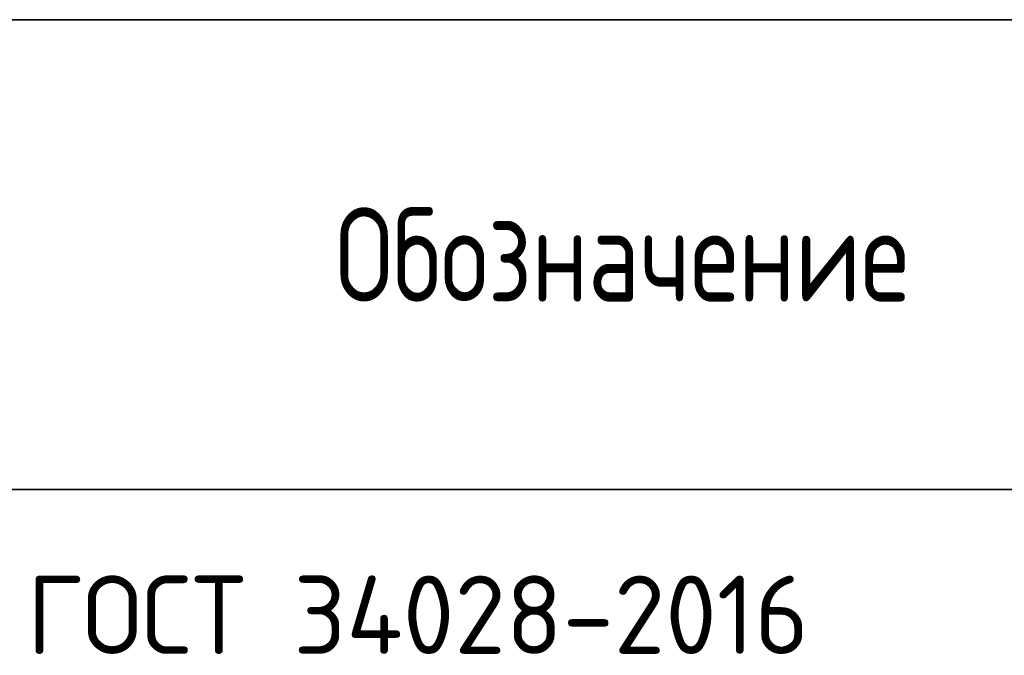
# Model space of a CAD drawing. Header units: metres. Extents: x -38 to 100, y -15 to 21.
# Tile 236 of 246: x 72.88 to 76.03, y 13.25 to 15.28. Entities that reach past the tile are written whole.
import ezdxf

# ---------------------------------------------------------------- set-up
doc = ezdxf.new("R2010")
doc.units = ezdxf.units.M
doc.layers.add('XR$5$Текст_ примечание', color=7, linetype='Continuous', lineweight=13)
doc.layers.add('XR$7$Текст_ примечание', color=7, linetype='Continuous', lineweight=13)
doc.styles.add('ISOCPEUR', font='txt')

msp = doc.modelspace()

# ---------------------------------------------------------------- linework, layer by layer
at = {"layer": 'XR$5$Текст_ примечание', "color": 7, "linetype": 'Continuous', "lineweight": 35, "transparency": 33554687}
for p, q in [((88.9757, 15.2764), (70.4757, 15.2764)), ((88.9757, 13.7764), (70.4757, 13.7764))]:
    msp.add_line(p, q, dxfattribs=at)
at = {"layer": 'XR$7$Текст_ примечание', "color": 7, "linetype": 'Continuous', "lineweight": 35, "transparency": 33554687}
for p, q in [((88.9757, 15.2764), (70.4757, 15.2764)), ((88.9757, 13.7764), (70.4757, 13.7764))]:
    msp.add_line(p, q, dxfattribs=at)

# ---------------------------------------------------------------- texts
at = {"layer": 'XR$5$Текст_ примечание', "color": 7, "linetype": 'Continuous', "lineweight": 35, "transparency": 33554687, "attachment_point": 7, "style": 'ISOCPEUR'}
for s, insert, char_height, width in [('\\W0.78;Обозначение', (73.8914, 14.3764), 0.3, 1.999529), ('\\W0.96;ГОСТ 34028-2016', (72.9066, 13.2514), 0.25, 2.743715)]:
    msp.add_mtext(s, dxfattribs=dict(at, insert=insert, char_height=char_height, width=width))
at = {"layer": 'XR$7$Текст_ примечание', "color": 7, "linetype": 'Continuous', "lineweight": 35, "transparency": 33554687, "attachment_point": 7, "style": 'ISOCPEUR'}
for s, insert, char_height, width in [('\\W0.78;Обозначение', (73.8914, 14.3764), 0.3, 1.999529), ('\\W0.96;ГОСТ 34028-2016', (72.9066, 13.2514), 0.25, 2.743715)]:
    msp.add_mtext(s, dxfattribs=dict(at, insert=insert, char_height=char_height, width=width))

doc.saveas('drawing.dxf')
